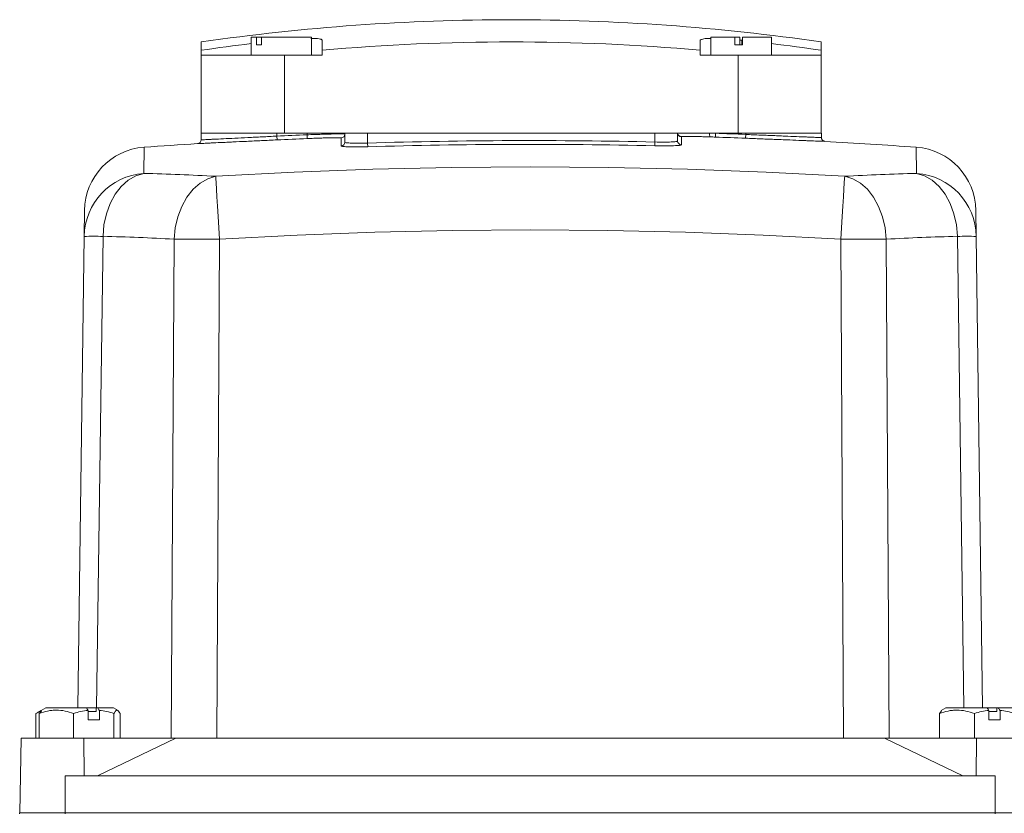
# Model space of a CAD drawing. Header units: millimetres. Extents: x 150 to 972, y 37 to 799.
# Tile 20 of 29: x 201 to 332, y 694 to 799. Entities that reach past the tile are written whole.
import ezdxf

# ---------------------------------------------------------------- set-up
doc = ezdxf.new("R2010")
doc.units = ezdxf.units.MM

msp = doc.modelspace()

# ---------------------------------------------------------------- linework, layer by layer
at = {"color": 7, "linetype": 'Continuous', "lineweight": 15}
for p, q in [((231.93, 796.86), (231.93, 794.46)), ((232.63, 796.86), (231.93, 796.86)), ((232.63, 795.86), (232.63, 796.86)), ((232.63, 796.86), (233.29, 796.86)), ((239.93, 796.86), (233.29, 796.86)), ((233.29, 796.86), (233.29, 795.86)), ((239.93, 794.46), (239.93, 796.86)), ((292.74, 796.86), (292.74, 794.46)), ((295.91, 796.86), (292.74, 796.86)), ((295.91, 795.86), (295.91, 796.86)), ((295.91, 796.86), (296.57, 796.86)), ((296.57, 796.86), (296.57, 795.86)), ((296.91, 796.86), (296.91, 795.86)), ((300.74, 796.86), (296.91, 796.86)), ((300.74, 794.46), (300.74, 796.86)), ((225.34, 795.13), (225.34, 796.23)), ((233.29, 795.86), (232.63, 795.86)), ((241.33, 796.45), (241.33, 795.13)), ((291.33, 795.13), (291.33, 796.45)), ((296.91, 795.86), (295.91, 795.86)), ((296.57, 796.47), (296.83, 796.45)), ((307.32, 796.23), (307.32, 795.13)), ((225.34, 794.46), (225.34, 795.13)), ((225.34, 794.46), (225.34, 784.16)), ((236.33, 794.46), (225.34, 794.46)), ((236.33, 794.46), (236.33, 784.16)), ((241.33, 794.46), (236.33, 794.46)), ((241.33, 795.13), (241.33, 794.46)), ((291.33, 794.46), (291.33, 795.13)), ((296.33, 794.46), (291.33, 794.46)), ((296.33, 794.46), (296.33, 784.16)), ((307.32, 794.46), (296.33, 794.46)), ((307.32, 795.13), (307.32, 794.46)), ((307.32, 794.46), (307.32, 784.16)), ((225.33, 783.28), (225.33, 784.16)), ((225.33, 784.16), (235.33, 784.16)), ((235.33, 783.77), (235.33, 784.16)), ((235.33, 784.16), (239.33, 784.16)), ((235.36, 783.27), (235.33, 783.77)), ((239.33, 783.95), (239.33, 784.16)), ((239.33, 784.16), (244.33, 784.16)), ((239.36, 783.45), (239.33, 783.95)), ((244.33, 784.16), (247.33, 784.16)), ((244.33, 782.96), (244.33, 784.16)), ((247.33, 782.85), (247.33, 784.16)), ((247.33, 784.16), (285.33, 784.16)), ((285.33, 784.16), (288.33, 784.16)), ((285.33, 782.99), (285.33, 784.16)), ((288.33, 783.12), (288.33, 784.16)), ((288.33, 784.16), (292.56, 784.16)), ((292.56, 784.16), (293.33, 784.16)), ((293.33, 784.14), (293.32, 783.64)), ((293.33, 784.14), (293.33, 784.16)), ((293.33, 784.16), (297.33, 784.16)), ((297.33, 783.99), (297.31, 783.49)), ((297.33, 783.99), (297.33, 784.16)), ((297.33, 784.16), (307.33, 784.16)), ((307.33, 783.58), (307.33, 784.16)), ((243.85, 782.46), (243.85, 783.54)), ((247.33, 782.85), (247.35, 782.36)), ((285.33, 782.99), (285.32, 782.49)), ((288.82, 783.66), (288.82, 782.62)), ((209.86, 770.52), (209.91, 773.94)), ((327.76, 773.94), (327.81, 770.52)), ((209.02, 708.16), (209.86, 770.52)), ((221.38, 704.16), (221.75, 770.14)), ((227.76, 770.14), (227.39, 704.16)), ((310.28, 704.16), (309.91, 770.14)), ((315.92, 770.14), (316.29, 704.16)), ((327.81, 770.52), (328.65, 708.16)), ((203.82, 707.54), (203.48, 707.41)), ((203.48, 707.41), (203.48, 704.16)), ((204.16, 707.81), (203.64, 707.51)), ((203.9, 707.41), (204.2, 707.73)), ((203.9, 707.41), (203.9, 704.16)), ((204.77, 708.16), (204.16, 707.81)), ((210.16, 708.16), (204.77, 708.16)), ((208.46, 707.41), (208.46, 704.16)), ((211.51, 708.16), (210.16, 708.16)), ((210.39, 706.56), (210.39, 707.82)), ((211.46, 707.66), (210.39, 707.66)), ((211.46, 707.66), (211.46, 708.16)), ((211.65, 708.16), (211.46, 708.16)), ((213.72, 708.16), (211.65, 708.16)), ((211.87, 707.82), (211.87, 706.56)), ((214.34, 707.81), (213.72, 708.16)), ((213.8, 707.41), (213.8, 704.16)), ((214.6, 707.41), (214.6, 704.16)), ((322.95, 707.41), (323.21, 707.75)), ((322.95, 707.41), (322.95, 704.16)), ((323.77, 708.16), (323.17, 707.82)), ((329.26, 708.16), (323.77, 708.16)), ((327.58, 707.41), (327.58, 704.16)), ((330.53, 708.16), (329.26, 708.16)), ((329.49, 706.56), (329.49, 707.82)), ((330.53, 707.66), (329.49, 707.66)), ((330.53, 707.66), (330.53, 708.16)), ((330.73, 708.16), (330.53, 708.16)), ((332.72, 708.16), (330.73, 708.16)), ((330.96, 707.82), (330.96, 706.56)), ((211.87, 706.56), (210.39, 706.56)), ((330.96, 706.56), (329.49, 706.56)), ((201.51, 704.16), (201.42, 699.16)), ((209.83, 704.16), (201.51, 704.16)), ((209.83, 704.16), (209.87, 699.16)), ((221.97, 704.16), (209.83, 704.16)), ((211.64, 699.16), (221.97, 704.16)), ((315.7, 704.16), (221.97, 704.16)), ((315.7, 704.16), (326.03, 699.16)), ((327.84, 704.16), (315.7, 704.16)), ((327.84, 704.16), (327.8, 699.16)), ((336.16, 704.16), (327.84, 704.16)), ((201.42, 699.16), (201.34, 694.26)), ((207.33, 699.16), (207.33, 694.26)), ((330.33, 699.16), (207.33, 699.16)), ((330.33, 699.16), (330.33, 694.26)), ((201.33, 694.26), (201.33, 694.16)), ((207.33, 694.26), (201.33, 694.26)), ((207.33, 694.26), (207.33, 694.16)), ((330.33, 694.26), (207.33, 694.26)), ((330.33, 694.26), (330.33, 694.16)), ((336.33, 694.26), (330.33, 694.26))]:
    msp.add_line(p, q, dxfattribs=at)
at = {"color": 8, "linetype": 'Continuous', "lineweight": 15}
for p, q in [((296.83, 795.86), (296.83, 796.45)), ((224.87, 782.78), (224.87, 782.78)), ((307.81, 783.08), (307.81, 783.08)), ((217.78, 782.3), (217.74, 778.84)), ((319.93, 778.84), (319.88, 782.3)), ((212.35, 770.52), (211.51, 708.16)), ((326.16, 708.16), (325.32, 770.52))]:
    msp.add_line(p, q, dxfattribs=at)
at = {"color": 7, "linetype": 'Continuous', "lineweight": 15, "flags": 128}
for points in [[(217.74, 778.84), (216.68, 778.52), (215.68, 777.94), (214.76, 777.11), (213.96, 776.08), (213.3, 774.86), (212.8, 773.49), (212.48, 772.03), (212.35, 770.52)], [(227.25, 778.45), (237.64, 779), (248.03, 779.39), (258.43, 779.62), (268.83, 779.7), (279.24, 779.62), (289.64, 779.39), (300.03, 779), (310.42, 778.45)], [(325.32, 770.52), (325.19, 772.03), (324.87, 773.49), (324.37, 774.86), (323.71, 776.08), (322.91, 777.11), (321.99, 777.94), (320.99, 778.52), (319.93, 778.84)], [(221.75, 770.14), (221.9, 771.65), (222.24, 773.11), (222.76, 774.48), (223.43, 775.69), (224.25, 776.73), (225.18, 777.55), (226.19, 778.13), (227.25, 778.45)], [(227.25, 778.45), (227.27, 778.15), (227.31, 777.57), (227.36, 776.75), (227.42, 775.72), (227.49, 774.5), (227.58, 773.13), (227.67, 771.66), (227.76, 770.14)], [(309.91, 770.14), (310, 771.66), (310.09, 773.13), (310.18, 774.5), (310.25, 775.72), (310.31, 776.75), (310.36, 777.57), (310.4, 778.15), (310.42, 778.45)], [(310.42, 778.45), (311.48, 778.13), (312.49, 777.55), (313.42, 776.73), (314.24, 775.69), (314.91, 774.48), (315.43, 773.11), (315.77, 771.65), (315.92, 770.14)], [(309.91, 770.14), (299.65, 770.68), (289.38, 771.06), (279.11, 771.29), (268.83, 771.37), (258.56, 771.29), (248.29, 771.06), (238.02, 770.68), (227.76, 770.14)]]:
    msp.add_lwpolyline(points, dxfattribs=at)
at = {"color": 7, "linetype": 'Continuous', "lineweight": 15}
for centre, radius, start, end in [((266.33, 511.29), 287.87, 90.0001, 98.1862), ((266.33, 511.29), 287.87, 81.8138, 90.0001), ((266.33, 511.29), 286.78, 96.8904, 98.2175), ((266.33, 511.29), 284.94, 84.9665, 95.0335), ((266.33, 511.29), 286.78, 81.7825, 83.1096), ((268.83, 84.16), 700.41, 92.41392, 92.74147), ((243.83, 784.03), 0.5, 272.0374, 359.9929), ((288.83, 784.16), 0.5, 180.0084, 268.373), ((288.83, 784.2), 0.5, 183.6342, 268.3734), ((293.46, 784.02), 0.903, 170.6763, 203.0267), ((268.83, 84.16), 700.41, 87.66795, 87.9954), ((268.83, 84.16), 700, 93.60125, 94.18222), ((224.83, 783.28), 0.5, 273.6012, 0), ((224.83, 783.28), 0.5, 273.6012, 360), ((268.83, 84.16), 699.91, 92.41392, 92.74147), ((243.84, 782.96), 0.5, 271.9912, 359.9508), ((268.83, 84.16), 699.02, 88.64744, 91.76254), ((268.83, 84.16), 698.52, 88.64744, 91.76254), ((288.83, 783.12), 0.5, 180.0497, 268.4174), ((268.83, 84.16), 699.91, 87.66795, 87.9954), ((307.83, 783.58), 0.5, 180, 266.8084), ((307.83, 783.58), 0.5, 180, 221.4218), ((268.83, 84.16), 700, 85.81778, 86.80843), ((218.4, 773.82), 8.5, 94.1822, 179.231), ((319.27, 773.82), 8.5, 0.769, 85.8178), ((218.33, 770.38), 8.47, 94.0246, 179.1044), ((208.57, 432.1), 346.86, 86.9133, 88.4862), ((329.09, 432.1), 346.86, 91.5138, 93.0867), ((319.34, 770.38), 8.47, 0.8956, 85.9754), ((211.1, 704.44), 66.08, 88.9208, 91.0792), ((203.3, 427.99), 342.65, 86.9133, 88.4862), ((224.75, 295.63), 474.51, 89.6372, 90.3628), ((312.92, 295.63), 474.51, 89.6372, 90.3628), ((334.37, 427.99), 342.65, 91.5138, 93.0867), ((326.57, 704.44), 66.08, 88.9208, 91.0792)]:
    msp.add_arc(centre, radius, start, end, dxfattribs=at)
at = {"color": 8, "linetype": 'Continuous', "lineweight": 15}
msp.add_arc((307.83, 783.58), 0.5, 221.4218, 266.8084, dxfattribs=at)
at = {"color": 7, "linetype": 'Continuous', "lineweight": 15}
for points, knots in [([(239.85, 796.68), (240.07, 796.68), (240.72, 796.68), (241.23, 796.59), (241.3, 796.49), (241.33, 796.45)], [0, 0, 0, 0, 0.234061, 0.684974, 1, 1, 1, 1]), ([(291.33, 796.45), (291.4, 796.51), (291.54, 796.62), (292.13, 796.69), (292.67, 796.69), (292.74, 796.69)], [0, 0, 0, 0, 0.464165, 0.928511, 1, 1, 1, 1]), ([(225.33, 783.28), (225.33, 783.28), (225.4, 783.28), (225.59, 783.29), (225.67, 783.29), (225.87, 783.3), (226.09, 783.31), (226.36, 783.33), (226.67, 783.34), (226.84, 783.35), (227.39, 783.37), (227.81, 783.39), (228.73, 783.44), (229.24, 783.46), (230.33, 783.52), (230.91, 783.55), (231.81, 783.59), (232.12, 783.61), (232.75, 783.64), (233.07, 783.65), (234.03, 783.7), (234.67, 783.73), (235.33, 783.77)], [0, 0, 0, 0, 0.125, 0.125, 0.1875, 0.1875, 0.25, 0.3125, 0.3125, 0.375, 0.375, 0.5, 0.5, 0.625, 0.625, 0.75, 0.75, 0.8125, 0.8125, 0.875, 0.875, 1, 1, 1, 1]), ([(239.33, 783.95), (239.66, 783.96), (239.99, 783.97), (240.64, 783.99), (240.95, 784), (241.55, 784.02), (241.84, 784.03), (242.39, 784.04), (242.64, 784.05), (243.1, 784.06), (243.31, 784.06), (243.68, 784.06), (243.83, 784.06), (244.02, 784.06), (244.07, 784.06), (244.17, 784.05), (244.21, 784.05), (244.3, 784.05), (244.33, 784.04), (244.33, 784.03)], [0, 0, 0, 0, 0.125, 0.125, 0.25, 0.25, 0.375, 0.375, 0.5, 0.5, 0.625, 0.625, 0.75, 0.75, 0.8125, 0.8125, 0.875, 0.875, 1, 1, 1, 1]), ([(297.33, 783.99), (297.99, 783.96), (298.65, 783.93), (299.62, 783.89), (299.94, 783.88), (300.56, 783.85), (301.17, 783.83), (301.76, 783.8), (302.34, 783.78), (302.62, 783.77), (303.44, 783.73), (303.95, 783.71), (304.64, 783.68), (304.86, 783.67), (305.28, 783.66), (305.47, 783.65), (306.02, 783.63), (306.32, 783.61), (306.7, 783.6), (306.81, 783.59), (307, 783.59), (307.08, 783.58), (307.27, 783.58), (307.33, 783.58), (307.33, 783.58)], [0, 0, 0, 0, 0.125, 0.125, 0.1875, 0.1875, 0.25, 0.3125, 0.3125, 0.375, 0.375, 0.5, 0.5, 0.5625, 0.5625, 0.625, 0.625, 0.75, 0.75, 0.8125, 0.8125, 0.875, 0.875, 1, 1, 1, 1]), ([(235.36, 783.27), (234.67, 783.24), (233.99, 783.2), (232.98, 783.15), (232.65, 783.14), (231.99, 783.11), (231.66, 783.09), (230.71, 783.05), (230.11, 783.02), (229.25, 782.98), (228.98, 782.97), (228.44, 782.94), (228.19, 782.93), (227.46, 782.9), (227.03, 782.88), (226.45, 782.85), (226.27, 782.84), (225.95, 782.83), (225.65, 782.81), (225.42, 782.8), (225.22, 782.79), (225.14, 782.79), (224.93, 782.78), (224.87, 782.78), (224.87, 782.78)], [0, 0, 0, 0, 0.125, 0.125, 0.1875, 0.1875, 0.25, 0.25, 0.375, 0.375, 0.4375, 0.4375, 0.5, 0.5, 0.625, 0.625, 0.6875, 0.6875, 0.75, 0.8125, 0.8125, 0.875, 0.875, 1, 1, 1, 1]), ([(243.85, 783.54), (243.85, 783.54), (243.82, 783.55), (243.71, 783.56), (243.62, 783.56), (243.4, 783.56), (243.26, 783.56), (242.93, 783.56), (242.74, 783.56), (242.33, 783.55), (242.1, 783.54), (241.61, 783.53), (241.35, 783.52), (240.81, 783.5), (240.53, 783.49), (239.95, 783.47), (239.65, 783.46), (239.36, 783.45)], [0, 0, 0, 0, 0.125, 0.125, 0.25, 0.25, 0.375, 0.375, 0.5, 0.5, 0.625, 0.625, 0.75, 0.75, 0.875, 0.875, 1, 1, 1, 1]), ([(247.35, 782.36), (247.12, 782.35), (246.89, 782.34), (246.45, 782.33), (246.22, 782.33), (245.8, 782.33), (245.6, 782.33), (245.22, 782.33), (245.04, 782.34), (244.72, 782.35), (244.57, 782.35), (244.32, 782.37), (244.21, 782.38), (244.03, 782.4), (243.97, 782.41), (243.88, 782.43), (243.85, 782.44), (243.85, 782.46)], [0, 0, 0, 0, 0.125, 0.125, 0.25, 0.25, 0.375, 0.375, 0.5, 0.5, 0.625, 0.625, 0.75, 0.75, 0.875, 0.875, 1, 1, 1, 1]), ([(244.33, 782.96), (244.33, 782.94), (244.35, 782.93), (244.43, 782.91), (244.49, 782.89), (244.64, 782.87), (244.73, 782.87), (244.95, 782.85), (245.07, 782.84), (245.35, 782.83), (245.51, 782.83), (245.83, 782.83), (246, 782.83), (246.37, 782.83), (246.56, 782.83), (246.94, 782.84), (247.14, 782.85), (247.33, 782.85)], [0, 0, 0, 0, 0.125, 0.125, 0.25, 0.25, 0.375, 0.375, 0.5, 0.5, 0.625, 0.625, 0.75, 0.75, 0.875, 0.875, 1, 1, 1, 1]), ([(288.82, 782.62), (288.82, 782.6), (288.8, 782.59), (288.71, 782.57), (288.64, 782.56), (288.47, 782.53), (288.36, 782.52), (288.11, 782.51), (287.96, 782.5), (287.64, 782.49), (287.46, 782.48), (287.08, 782.48), (286.88, 782.48), (286.45, 782.48), (286.23, 782.48), (285.78, 782.48), (285.55, 782.49), (285.32, 782.49)], [0, 0, 0, 0, 0.125, 0.125, 0.25, 0.25, 0.375, 0.375, 0.5, 0.5, 0.625, 0.625, 0.75, 0.75, 0.875, 0.875, 1, 1, 1, 1]), ([(285.33, 782.99), (285.73, 782.98), (286.13, 782.97), (286.67, 782.97), (286.84, 782.98), (287.17, 782.98), (287.32, 782.99), (287.6, 783), (287.72, 783.01), (287.94, 783.02), (288.03, 783.03), (288.18, 783.05), (288.24, 783.07), (288.32, 783.09), (288.33, 783.1), (288.33, 783.12)], [0, 0, 0, 0, 0.25, 0.25, 0.375, 0.375, 0.5, 0.5, 0.625, 0.625, 0.75, 0.75, 0.875, 0.875, 1, 1, 1, 1]), ([(292.62, 783.66), (292.36, 783.67), (292.1, 783.68), (291.6, 783.69), (291.35, 783.7), (290.89, 783.71), (290.67, 783.71), (290.26, 783.72), (290.07, 783.72), (289.73, 783.73), (289.57, 783.73), (289.3, 783.73), (289.19, 783.72), (288.91, 783.72), (288.82, 783.71), (288.82, 783.7)], [0, 0, 0, 0, 0.125, 0.125, 0.25, 0.25, 0.375, 0.375, 0.5, 0.5, 0.625, 0.625, 0.75, 0.75, 1, 1, 1, 1]), ([(288.82, 783.7), (288.82, 783.69), (288.82, 783.68), (288.82, 783.67), (288.82, 783.67), (288.82, 783.67), (288.82, 783.66)], [0, 0, 0, 0, 0.000999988, 0.000999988, 0.000999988, 0.001327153, 0.001327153, 0.001327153, 0.001327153]), ([(307.81, 783.08), (307.81, 783.08), (307.74, 783.08), (307.54, 783.08), (307.46, 783.09), (307.26, 783.09), (307.14, 783.1), (306.74, 783.11), (306.42, 783.13), (305.85, 783.15), (305.65, 783.16), (305.21, 783.17), (304.98, 783.18), (304.25, 783.21), (303.72, 783.23), (302.86, 783.27), (302.57, 783.28), (301.96, 783.3), (301.34, 783.33), (300.7, 783.35), (300.04, 783.38), (299.71, 783.39), (298.69, 783.43), (298.01, 783.46), (297.31, 783.49)], [0, 0, 0, 0, 0.125, 0.125, 0.1875, 0.1875, 0.25, 0.25, 0.375, 0.375, 0.4375, 0.4375, 0.5, 0.5, 0.625, 0.625, 0.6875, 0.6875, 0.75, 0.8125, 0.8125, 0.875, 0.875, 1, 1, 1, 1]), ([(208.46, 707.41), (207.71, 707.69), (206.96, 707.86), (205.99, 707.86), (205.79, 707.85), (205.41, 707.81), (205.22, 707.78), (204.65, 707.66), (204.27, 707.55), (203.9, 707.41)], [0, 0, 0, 0, 0.5, 0.5, 0.625, 0.625, 0.75, 0.75, 1, 1, 1, 1]), ([(208.46, 707.41), (208.77, 707.51), (209.09, 707.6), (209.74, 707.74), (210.06, 707.79), (210.39, 707.82)], [0, 0, 0, 0, 0.5, 0.5, 1, 1, 1, 1]), ([(214.6, 707.41), (214.47, 707.69), (214.34, 707.86), (214.17, 707.86), (214.13, 707.85), (214.07, 707.81), (214.03, 707.78), (213.93, 707.66), (213.87, 707.55), (213.8, 707.41)], [0, 0, 0, 0, 0.5, 0.5, 0.625, 0.625, 0.75, 0.75, 1, 1, 1, 1]), ([(327.58, 707.41), (326.82, 707.69), (326.05, 707.86), (325.07, 707.86), (324.87, 707.85), (324.48, 707.81), (324.29, 707.78), (323.71, 707.66), (323.32, 707.55), (322.95, 707.41)], [0, 0, 0, 0, 0.5, 0.5, 0.625, 0.625, 0.75, 0.75, 1, 1, 1, 1]), ([(332.88, 707.41), (332.57, 707.51), (332.25, 707.6), (331.61, 707.74), (331.28, 707.79), (330.96, 707.82)], [0, 0, 0, 0, 0.5, 0.5, 1, 1, 1, 1])]:
    msp.add_open_spline(points, degree=3, knots=knots, dxfattribs=at)
for points in [[(292.56, 784.16), (292.82, 784.16), (293.08, 784.15), (293.33, 784.14)], [(293.32, 783.64), (293.09, 783.65), (292.85, 783.66), (292.62, 783.66)], [(210.16, 708.16), (210.24, 708.05), (210.31, 707.94), (210.39, 707.82)], [(211.87, 707.82), (211.8, 707.94), (211.72, 708.05), (211.65, 708.16)], [(211.87, 707.82), (212.53, 707.76), (213.18, 707.61), (213.8, 707.41)], [(329.49, 707.82), (328.84, 707.76), (328.2, 707.61), (327.58, 707.41)], [(329.26, 708.16), (329.33, 708.05), (329.41, 707.94), (329.49, 707.82)], [(330.96, 707.82), (330.88, 707.94), (330.8, 708.05), (330.73, 708.16)]]:
    msp.add_open_spline(points, degree=3, dxfattribs=at)

doc.saveas('drawing.dxf')
